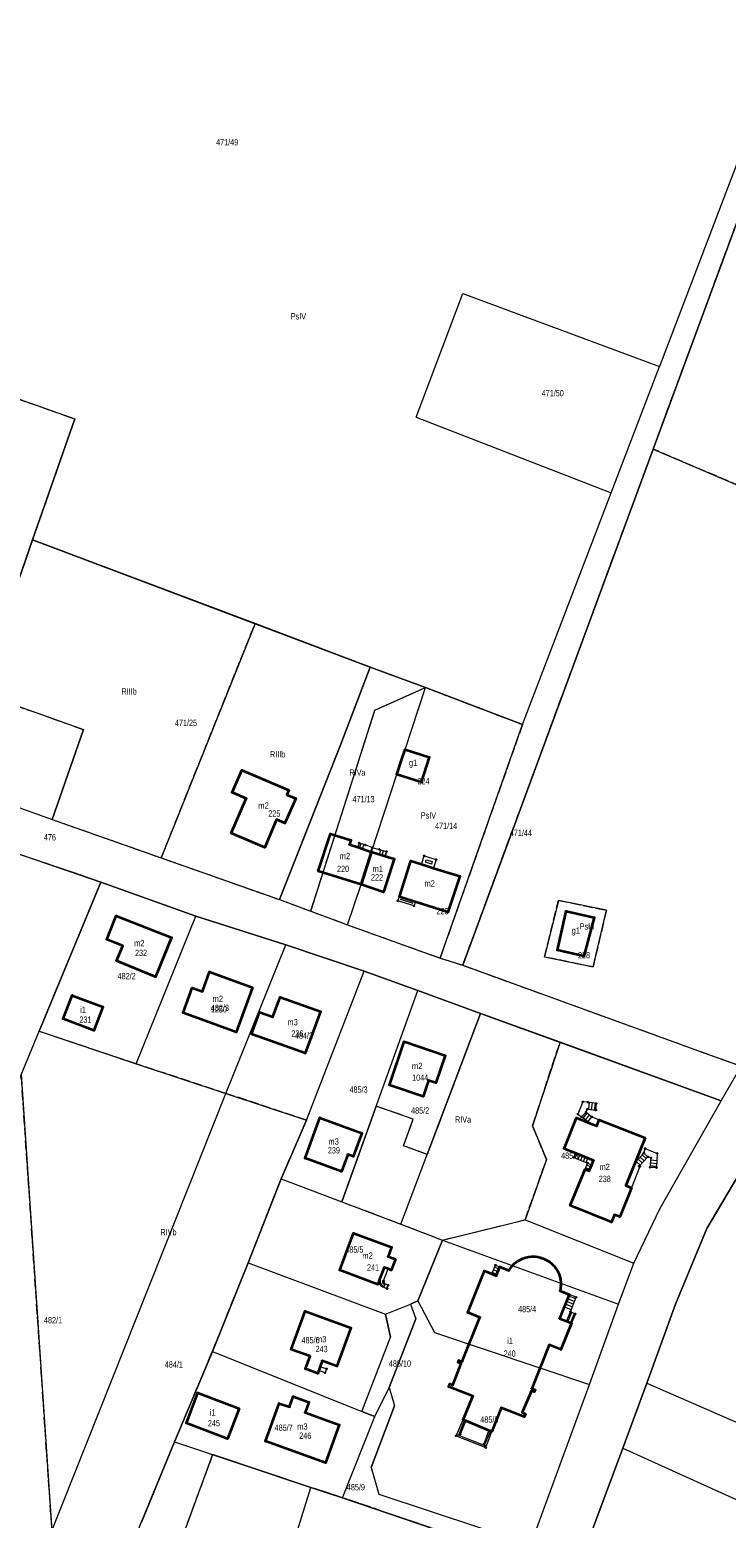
# Model space of a CAD drawing. Header units: metres. Extents: x 7496145 to 7500200, y 5498500 to 5502080.
# Tile 90 of 202: x 7497892 to 7498058, y 5500458 to 5500812. Entities that reach past the tile are written whole.
import ezdxf
from ezdxf.enums import TextEntityAlignment as Align

# ---------------------------------------------------------------- set-up
doc = ezdxf.new("R2010")
doc.units = ezdxf.units.M
doc.header["$MEASUREMENT"] = 0
for name, pattern in [('2.25_0.75', [3, 2.25, -0.75]), ('219-1000', [0]), ('egug-1000', [0])]:
    doc.linetypes.add(name, pattern=pattern)
doc.layers.get('0').update_dxf_attribs({"color": 2, "linetype": 'CONTINUOUS', "lineweight": 5})
for name, color, linetype in [('209-oznaczenie konturu klasyfikacyjnego', 7, 'CONTINUOUS'), ('211-numer działki ewidencyjnej', 7, 'CONTINUOUS'), ('217-kontur klasyfikacyjny', 7, 'CONTINUOUS'), ('218-kontur użytku gruntowego', 7, 'CONTINUOUS'), ('219-działka ewidencyjna', 7, 'CONTINUOUS'), ('312-budynek ewidencyjny', 7, 'CONTINUOUS'), ('312-oznaczenie budynku ewidencyjnego', 7, 'CONTINUOUS'), ('312-oznaczenie budynku ewidencyjnego-Atr117', 7, 'CONTINUOUS'), ('352-schody', 7, 'CONTINUOUS'), ('Punkt budynku', 7, 'CONTINUOUS'), ('taras', 7, 'CONTINUOUS'), ('wiatrołap', 7, 'CONTINUOUS')]:
    doc.layers.add(name, color=color, linetype=linetype)
doc.styles.get("Standard").update_dxf_attribs({"font": 'Working1250', "width": 0.75})

# ---------------------------------------------------------------- blocks, each defined once
blk = doc.blocks.new('PUNKTBUD')
at = {"color": 0}
blk.add_circle((0, 0), 0.09, dxfattribs=at)

msp = doc.modelspace()

# ---------------------------------------------------------------- linework, layer by layer
at = {"layer": '217-kontur klasyfikacyjny', "color": 3, "linetype": '2.25_0.75', "lineweight": 18, "flags": 128}
for points in [[(7498040.2, 5500712.43), (7498071, 5500795.83)], [(7497862.94, 5500733.5), (7497902.33, 5500719.63)], [(7497902.33, 5500719.63), (7497892.31, 5500690.86)], [(7497994.8, 5500589.52), (7498040.2, 5500712.43)], [(7498143.71, 5500668.3), (7498040.2, 5500712.43)], [(7497892.31, 5500690.86), (7497879.65, 5500654.48)], [(7497892.31, 5500690.86), (7497945.31, 5500670.87)], [(7497922.95, 5500615.09), (7497945.31, 5500670.87)], [(7497945.31, 5500670.87), (7497972.78, 5500660.51)], [(7497965.75, 5500642.15), (7497972.78, 5500660.51)], [(7497972.78, 5500660.51), (7497985.9, 5500655.66)], [(7497879.65, 5500654.48), (7497904.42, 5500645.63)], [(7497973.88, 5500650.29), (7497985.9, 5500655.66)], [(7497985.9, 5500655.66), (7498009.05, 5500646.83)], [(7497958.59, 5500602.39), (7497973.88, 5500650.29)], [(7497904.42, 5500645.63), (7497896.93, 5500624.26)], [(7498009.05, 5500646.83), (7497989.4, 5500591.24)], [(7497951.17, 5500605.14), (7497965.75, 5500642.15)], [(7497896.93, 5500624.26), (7497922.95, 5500615.09)], [(7497908.6, 5500609.33), (7497885.97, 5500617.03)], [(7497922.95, 5500615.09), (7497951.17, 5500605.14)], [(7497893.87, 5500573.82), (7497908.6, 5500609.33)], [(7497951.17, 5500605.14), (7497958.59, 5500602.39)], [(7498014.31, 5500591.5), (7498017.62, 5500604.96)], [(7498017.62, 5500604.96), (7498029.06, 5500602.61)], [(7497958.59, 5500602.39), (7497967.36, 5500599.14)], [(7498029.06, 5500602.61), (7498025.87, 5500589.12)], [(7497967.36, 5500599.14), (7497989.4, 5500591.24)], [(7497989.4, 5500591.24), (7497994.8, 5500589.52)], [(7497994.8, 5500589.52), (7498053.6, 5500568.22)], [(7498025.87, 5500589.12), (7498014.31, 5500591.5)], [(7497999.03, 5500578.04), (7497986.35, 5500544.48)], [(7498018, 5500571.17), (7497999.03, 5500578.04)], [(7497916.96, 5500566.06), (7497893.87, 5500573.82)], [(7498011.43, 5500551.3), (7498018, 5500571.17)], [(7498053.6, 5500568.22), (7498061.17, 5500565.51)], [(7497938.33, 5500559.02), (7497916.96, 5500566.06)], [(7497898.27, 5500434.75), (7497889.58, 5500563.48)], [(7497957.57, 5500552.65), (7497938.33, 5500559.02)], [(7497974.18, 5500555.97), (7497965.96, 5500533.22)], [(7497983.03, 5500552.88), (7497974.18, 5500555.97)], [(7497951.52, 5500538.67), (7497957.57, 5500552.65)], [(7497980.73, 5500546.53), (7497983.03, 5500552.88)], [(7498014.76, 5500543.27), (7498011.43, 5500551.3)], [(7497986.35, 5500544.48), (7497980.73, 5500546.53)], [(7498009.68, 5500528.89), (7498014.76, 5500543.27)], [(7497943.69, 5500518.66), (7497951.52, 5500538.67)], [(7497965.96, 5500533.22), (7497980.07, 5500527.88)], [(7497989.97, 5500524.06), (7498009.68, 5500528.89)], [(7497980.07, 5500527.88), (7497989.97, 5500524.06)], [(7497935.16, 5500497.58), (7497943.69, 5500518.66)], [(7497926.13, 5500476.01), (7497935.16, 5500497.58)], [(7497918.24, 5500456.91), (7497926.13, 5500476.01)], [(7497935.21, 5500472.99), (7497927.83, 5500452.98)], [(7497958.62, 5500465.2), (7497935.21, 5500472.99)], [(7497966.19, 5500462.74), (7497958.62, 5500465.2)], [(7498009.78, 5500447.84), (7497966.19, 5500462.74)]]:
    msp.add_lwpolyline(points, dxfattribs=at)
at = {"layer": '218-kontur użytku gruntowego', "color": 3, "linetype": 'egug-1000', "lineweight": 18, "flags": 128}
for points in [[(7498071, 5500795.83), (7498040.2, 5500712.43)], [(7497862.94, 5500733.5), (7497902.33, 5500719.63)], [(7497902.33, 5500719.63), (7497892.31, 5500690.86)], [(7498040.2, 5500712.43), (7497994.8, 5500589.52)], [(7498040.2, 5500712.43), (7498143.71, 5500668.3)], [(7497892.31, 5500690.86), (7497879.65, 5500654.48)], [(7497945.31, 5500670.87), (7497892.31, 5500690.86)], [(7497945.31, 5500670.87), (7497922.95, 5500615.09)], [(7497972.78, 5500660.51), (7497945.31, 5500670.87)], [(7497972.78, 5500660.51), (7497965.75, 5500642.15)], [(7497985.9, 5500655.66), (7497972.78, 5500660.51)], [(7497879.65, 5500654.48), (7497904.42, 5500645.63)], [(7497973.88, 5500650.29), (7497985.9, 5500655.66)], [(7498009.05, 5500646.83), (7497985.9, 5500655.66)], [(7497958.59, 5500602.39), (7497973.88, 5500650.29)], [(7497904.42, 5500645.63), (7497896.93, 5500624.26)], [(7497989.4, 5500591.24), (7498009.05, 5500646.83)], [(7497965.75, 5500642.15), (7497951.17, 5500605.14)], [(7497872.17, 5500633.15), (7497896.93, 5500624.26)], [(7497896.93, 5500624.26), (7497922.95, 5500615.09)], [(7497908.6, 5500609.33), (7497885.97, 5500617.03)], [(7497922.95, 5500615.09), (7497951.17, 5500605.14)], [(7497908.6, 5500609.33), (7497893.87, 5500573.82)], [(7497931.24, 5500601.24), (7497908.6, 5500609.33)], [(7497951.17, 5500605.14), (7497958.59, 5500602.39)], [(7498017.62, 5500604.96), (7498014.31, 5500591.5)], [(7498029.06, 5500602.61), (7498017.62, 5500604.96)], [(7497952.64, 5500594.39), (7497931.24, 5500601.24)], [(7497958.59, 5500602.39), (7497967.36, 5500599.14)], [(7498025.87, 5500589.12), (7498029.06, 5500602.61)], [(7497967.36, 5500599.14), (7497989.4, 5500591.24)], [(7497971.29, 5500588.11), (7497952.64, 5500594.39)], [(7497989.4, 5500591.24), (7497994.8, 5500589.52)], [(7497994.8, 5500589.52), (7498053.6, 5500568.22)], [(7498014.31, 5500591.5), (7498025.87, 5500589.12)], [(7497984.12, 5500583.5), (7497971.29, 5500588.11)], [(7497999.03, 5500578.04), (7497984.12, 5500583.5)], [(7497999.03, 5500578.04), (7497986.35, 5500544.48)], [(7498018, 5500571.17), (7497999.03, 5500578.04)], [(7497893.87, 5500573.82), (7497916.96, 5500566.06)], [(7498018, 5500571.17), (7498011.43, 5500551.3)], [(7498056.43, 5500557.24), (7498018, 5500571.17)], [(7498053.6, 5500568.22), (7498061.17, 5500565.51)], [(7497916.96, 5500566.06), (7497938.33, 5500559.02)], [(7497889.58, 5500563.48), (7497898.27, 5500434.75)], [(7497938.33, 5500559.02), (7497957.57, 5500552.65)], [(7498041.78, 5500531.54), (7498056.43, 5500557.24)], [(7497974.18, 5500555.97), (7497965.96, 5500533.22)], [(7497983.03, 5500552.88), (7497974.18, 5500555.97)], [(7497957.57, 5500552.65), (7497951.52, 5500538.67)], [(7497980.73, 5500546.53), (7497983.03, 5500552.88)], [(7498011.43, 5500551.3), (7498014.76, 5500543.27)], [(7497986.35, 5500544.48), (7497980.73, 5500546.53)], [(7498064.67, 5500546.54), (7498052.98, 5500526.85)], [(7498014.76, 5500543.27), (7498009.68, 5500528.89)], [(7497951.52, 5500538.67), (7497943.69, 5500518.66)], [(7497965.96, 5500533.22), (7497980.07, 5500527.88)], [(7497989.97, 5500524.06), (7498009.68, 5500528.89)], [(7498009.68, 5500528.89), (7498035.59, 5500518.57)], [(7498035.59, 5500518.57), (7498041.78, 5500531.54)], [(7497980.07, 5500527.88), (7497989.97, 5500524.06)], [(7498052.98, 5500526.85), (7498045.48, 5500508.8)], [(7497989.97, 5500524.06), (7497984.07, 5500509.63)], [(7497943.69, 5500518.66), (7497935.16, 5500497.58)], [(7498031.93, 5500508.82), (7498035.59, 5500518.57)], [(7497976.39, 5500506.44), (7497982.38, 5500508.78)], [(7497984.07, 5500509.63), (7497982.38, 5500508.78)], [(7497982.38, 5500508.78), (7497983.67, 5500505.34)], [(7498024.99, 5500489.72), (7498031.93, 5500508.82)], [(7498045.48, 5500508.8), (7498038.65, 5500490)], [(7497977.6, 5500500.99), (7497976.39, 5500506.44)], [(7497983.67, 5500505.34), (7497977.3, 5500488.94)], [(7497970.75, 5500483.29), (7497977.6, 5500500.99)], [(7497935.16, 5500497.58), (7497926.13, 5500476.01)], [(7498011.07, 5500451.55), (7498024.99, 5500489.72)], [(7498038.65, 5500490), (7498032.93, 5500474.49)], [(7497977.3, 5500488.94), (7497978.56, 5500484.57)], [(7497973.83, 5500482.08), (7497970.75, 5500483.29)], [(7497978.56, 5500484.57), (7497973.01, 5500469.96)], [(7497966.19, 5500462.74), (7497973.83, 5500482.08)], [(7497926.13, 5500476.01), (7497918.24, 5500456.91)], [(7497935.21, 5500472.99), (7497927.83, 5500452.98)], [(7497958.62, 5500465.2), (7497935.21, 5500472.99)], [(7498032.93, 5500474.49), (7498022.29, 5500446.05)], [(7497973.01, 5500469.96), (7497974.81, 5500463.57)], [(7497966.19, 5500462.74), (7497958.62, 5500465.2)], [(7498009.78, 5500447.84), (7497966.19, 5500462.74)], [(7497974.81, 5500463.57), (7498011.07, 5500451.55)]]:
    msp.add_lwpolyline(points, dxfattribs=at)
at = {"layer": '219-działka ewidencyjna', "color": 3, "linetype": '219-1000', "lineweight": 18, "flags": 128}
for points in [[(7498075.34, 5500820.23), (7498041.67, 5500732.13)], [(7498040.2, 5500712.43), (7498071, 5500795.83)], [(7497983.72, 5500720.06), (7497994.87, 5500749.45)], [(7497994.87, 5500749.45), (7498041.67, 5500732.13)], [(7497862.94, 5500733.5), (7497902.33, 5500719.63)], [(7498030.15, 5500702.03), (7498041.67, 5500732.13)], [(7497983.72, 5500720.06), (7498030.15, 5500702.03)], [(7497892.31, 5500690.86), (7497902.33, 5500719.63)], [(7497994.8, 5500589.52), (7498040.2, 5500712.43)], [(7498040.2, 5500712.43), (7498218.71, 5500636.33)], [(7498009.05, 5500646.83), (7498030.15, 5500702.03)], [(7497879.65, 5500654.48), (7497892.31, 5500690.86)], [(7497892.31, 5500690.86), (7497972.78, 5500660.51)], [(7497965.75, 5500642.15), (7497972.78, 5500660.51)], [(7497972.78, 5500660.51), (7497985.9, 5500655.66)], [(7497879.65, 5500654.48), (7497904.42, 5500645.63)], [(7497981.08, 5500640.91), (7497985.9, 5500655.66)], [(7497985.9, 5500655.66), (7498009.05, 5500646.83)], [(7497896.93, 5500624.26), (7497904.42, 5500645.63)], [(7497989.4, 5500591.24), (7498009.05, 5500646.83)], [(7497951.17, 5500605.14), (7497965.75, 5500642.15)], [(7497979.12, 5500634.96), (7497981.08, 5500640.91)], [(7497973.06, 5500616.5), (7497979.12, 5500634.96)], [(7497872.17, 5500633.15), (7497896.93, 5500624.26)], [(7497896.93, 5500624.26), (7497951.17, 5500605.14)], [(7497882.57, 5500618.19), (7497908.6, 5500609.33)], [(7497970.64, 5500608.72), (7497973.06, 5500616.5)], [(7497893.87, 5500573.82), (7497908.6, 5500609.33)], [(7497908.6, 5500609.33), (7497931.24, 5500601.24)], [(7497967.36, 5500599.14), (7497970.64, 5500608.72)], [(7497951.17, 5500605.14), (7497967.36, 5500599.14)], [(7497916.96, 5500566.06), (7497931.24, 5500601.24)], [(7497931.24, 5500601.24), (7497952.64, 5500594.39)], [(7497967.36, 5500599.14), (7497989.4, 5500591.24)], [(7497938.33, 5500559.02), (7497952.64, 5500594.39)], [(7497952.64, 5500594.39), (7497971.29, 5500588.11)], [(7497989.4, 5500591.24), (7497994.8, 5500589.52)], [(7497994.8, 5500589.52), (7498053.6, 5500568.22)], [(7497957.57, 5500552.65), (7497971.29, 5500588.11)], [(7497971.29, 5500588.11), (7497984.12, 5500583.5)], [(7497965.96, 5500533.22), (7497984.12, 5500583.5)], [(7497984.12, 5500583.5), (7497999.03, 5500578.04)], [(7497980.07, 5500527.88), (7497999.03, 5500578.04)], [(7497999.03, 5500578.04), (7498056.43, 5500557.24)], [(7497879.82, 5500539.93), (7497893.87, 5500573.82)], [(7497893.87, 5500573.82), (7497916.96, 5500566.06)], [(7498053.6, 5500568.22), (7498061.17, 5500565.51)], [(7497916.96, 5500566.06), (7497938.33, 5500559.02)], [(7498056.43, 5500557.24), (7498061.17, 5500565.51)], [(7497890.04, 5500437.7), (7497938.33, 5500559.02)], [(7497938.33, 5500559.02), (7497957.57, 5500552.65)], [(7498041.78, 5500531.54), (7498056.43, 5500557.24)], [(7497951.52, 5500538.67), (7497957.57, 5500552.65)], [(7498052.98, 5500526.85), (7498064.67, 5500546.54)], [(7497943.69, 5500518.66), (7497951.52, 5500538.67)], [(7497951.52, 5500538.67), (7497965.96, 5500533.22)], [(7497965.96, 5500533.22), (7497980.07, 5500527.88)], [(7498035.59, 5500518.57), (7498041.78, 5500531.54)], [(7497980.07, 5500527.88), (7497989.97, 5500524.06)], [(7498045.48, 5500508.8), (7498052.98, 5500526.85)], [(7497984.07, 5500509.63), (7497989.97, 5500524.06)], [(7497989.97, 5500524.06), (7498031.93, 5500508.82)], [(7497935.16, 5500497.58), (7497943.69, 5500518.66)], [(7497943.69, 5500518.66), (7497976.39, 5500506.44)], [(7498031.93, 5500508.82), (7498035.59, 5500518.57)], [(7497976.39, 5500506.44), (7497982.38, 5500508.78)], [(7497982.38, 5500508.78), (7497984.07, 5500509.63)], [(7497982.38, 5500508.78), (7497983.67, 5500505.34)], [(7497984.07, 5500509.63), (7497988.08, 5500502.04)], [(7498024.99, 5500489.72), (7498031.93, 5500508.82)], [(7498038.65, 5500490), (7498045.48, 5500508.8)], [(7497976.39, 5500506.44), (7497977.6, 5500500.99)], [(7497977.3, 5500488.94), (7497983.67, 5500505.34)], [(7497970.75, 5500483.29), (7497977.6, 5500500.99)], [(7497988.08, 5500502.04), (7498024.99, 5500489.72)], [(7497926.13, 5500476.01), (7497935.16, 5500497.58)], [(7497935.16, 5500497.58), (7497970.75, 5500483.29)], [(7498011.07, 5500451.55), (7498024.99, 5500489.72)], [(7498032.93, 5500474.49), (7498038.65, 5500490)], [(7498038.65, 5500490), (7498096.24, 5500464.96)], [(7497973.83, 5500482.08), (7497977.3, 5500488.94)], [(7497977.3, 5500488.94), (7497978.56, 5500484.57)], [(7497970.75, 5500483.29), (7497973.83, 5500482.08)], [(7497973.01, 5500469.96), (7497978.56, 5500484.57)], [(7497966.19, 5500462.74), (7497973.83, 5500482.08)], [(7497907.69, 5500431.37), (7497926.13, 5500476.01)], [(7497926.13, 5500476.01), (7497958.62, 5500465.2)], [(7498022.29, 5500446.05), (7498032.93, 5500474.49)], [(7498032.93, 5500474.49), (7498069.99, 5500457.76)], [(7497973.01, 5500469.96), (7497974.81, 5500463.57)], [(7497943.61, 5500416.83), (7497958.62, 5500465.2)], [(7497958.62, 5500465.2), (7497966.19, 5500462.74)], [(7497966.19, 5500462.74), (7498009.78, 5500447.84)], [(7497974.81, 5500463.57), (7498011.07, 5500451.55)]]:
    msp.add_lwpolyline(points, dxfattribs=at)
at = {"layer": '312-budynek ewidencyjny', "color": 7, "linetype": 'Continuous', "lineweight": 35, "flags": 128}
for points in [[(7497979.12, 5500634.96), (7497980.41, 5500638.87)], [(7497980.41, 5500638.87), (7497981.08, 5500640.91)], [(7497981.08, 5500640.91), (7497986.84, 5500639.05)], [(7497986.84, 5500639.05), (7497984.89, 5500633.08)], [(7497939.88, 5500630.63), (7497942.19, 5500636)], [(7497942.19, 5500636), (7497953.37, 5500631.19)], [(7497984.89, 5500633.08), (7497979.12, 5500634.96)], [(7497939.66, 5500621.01), (7497943.18, 5500629.21)], [(7497943.18, 5500629.21), (7497939.88, 5500630.63)], [(7497955, 5500629.26), (7497952.45, 5500623.34)], [(7497953.37, 5500631.19), (7497952.92, 5500630.14)], [(7497952.92, 5500630.14), (7497955, 5500629.26)], [(7497950.45, 5500624.2), (7497947.61, 5500617.59)], [(7497952.45, 5500623.34), (7497950.45, 5500624.2)], [(7497947.61, 5500617.59), (7497939.66, 5500621.01)], [(7497960.39, 5500611.96), (7497963.29, 5500620.84)], [(7497963.29, 5500620.84), (7497968.14, 5500619.3)], [(7497968.14, 5500619.3), (7497967.82, 5500618.29)], [(7497967.82, 5500618.29), (7497969.8, 5500617.62)], [(7497969.8, 5500617.62), (7497972.89, 5500616.56)], [(7497973.06, 5500616.5), (7497970.64, 5500608.72)], [(7497970.64, 5500608.72), (7497973.06, 5500616.5)], [(7497972.89, 5500616.56), (7497973.06, 5500616.5)], [(7497973.06, 5500616.5), (7497976.34, 5500615.5)], [(7497978.48, 5500614.84), (7497975.94, 5500606.95)], [(7497976.34, 5500615.5), (7497978.48, 5500614.84)], [(7497979.72, 5500605.85), (7497982.46, 5500614.36)], [(7497982.46, 5500614.36), (7497985, 5500613.57)], [(7497985, 5500613.57), (7497987.86, 5500612.67)], [(7497970.64, 5500608.72), (7497960.39, 5500611.96)], [(7497987.86, 5500612.67), (7497994.11, 5500610.72)], [(7497994.11, 5500610.72), (7497991.27, 5500602.15)], [(7497975.94, 5500606.95), (7497970.64, 5500608.72)], [(7497983.51, 5500604.64), (7497979.72, 5500605.85)], [(7497991.27, 5500602.15), (7497983.51, 5500604.64)], [(7497910.01, 5500595.67), (7497912.24, 5500601.29)], [(7497912.24, 5500601.29), (7497925.43, 5500596.14)], [(7498017.37, 5500593.1), (7498019.46, 5500602.42)], [(7498019.46, 5500602.42), (7498026.15, 5500600.92)], [(7498026.15, 5500600.92), (7498023.7, 5500591.68)], [(7497925.43, 5500596.14), (7497921.59, 5500586.76)], [(7497913.78, 5500594.12), (7497910.01, 5500595.67)], [(7497912.32, 5500590.55), (7497913.78, 5500594.12)], [(7498023.7, 5500591.68), (7498017.37, 5500593.1)], [(7497915.41, 5500589.28), (7497912.32, 5500590.55)], [(7497921.59, 5500586.76), (7497915.41, 5500589.28)], [(7497932.76, 5500583.25), (7497934.48, 5500587.96)], [(7497934.48, 5500587.96), (7497944.68, 5500584.24)], [(7497899.56, 5500576.75), (7497901.75, 5500582.35)], [(7497901.75, 5500582.35), (7497909.06, 5500579.6)], [(7497928.2, 5500578.21), (7497930.36, 5500584.12)], [(7497930.36, 5500584.12), (7497932.76, 5500583.25)], [(7497944.68, 5500584.24), (7497940.79, 5500573.61)], [(7497949.52, 5500577.21), (7497951.26, 5500581.93)], [(7497951.26, 5500581.93), (7497960.91, 5500578.5)], [(7497909.06, 5500579.6), (7497906.87, 5500574)], [(7497940.79, 5500573.61), (7497928.2, 5500578.21)], [(7497944.5, 5500573.13), (7497946.35, 5500578.38)], [(7497946.35, 5500578.38), (7497949.52, 5500577.21)], [(7497960.91, 5500578.5), (7497957.25, 5500568.55)], [(7497906.87, 5500574), (7497899.56, 5500576.75)], [(7497947.61, 5500572.01), (7497944.5, 5500573.13)], [(7497957.25, 5500568.55), (7497947.61, 5500572.01)], [(7497977.32, 5500560.98), (7497980.82, 5500571.33)], [(7497980.82, 5500571.33), (7497990.6, 5500568.03)], [(7497990.6, 5500568.03), (7497988.4, 5500561.51)], [(7497985.35, 5500558.27), (7497977.32, 5500560.98)], [(7497986.65, 5500562.1), (7497985.35, 5500558.27)], [(7497988.4, 5500561.51), (7497986.65, 5500562.1)], [(7497957.27, 5500543.55), (7497960.79, 5500553.22)], [(7497960.79, 5500553.22), (7497970.78, 5500549.57)], [(7498018.99, 5500545.84), (7498021.93, 5500553.16)], [(7498021.93, 5500553.16), (7498024.99, 5500551.95)], [(7498024.99, 5500551.95), (7498026.76, 5500551.25)], [(7498026.76, 5500551.25), (7498027.35, 5500552.73)], [(7498027.35, 5500552.73), (7498038.26, 5500548.41)], [(7497970.78, 5500549.57), (7497968.73, 5500543.98)], [(7498038.26, 5500548.41), (7498035.92, 5500542.57)], [(7497965.92, 5500540.4), (7497957.27, 5500543.55)], [(7497967.4, 5500544.47), (7497965.92, 5500540.4)], [(7497968.73, 5500543.98), (7497967.4, 5500544.47)], [(7498021.7, 5500544.75), (7498018.99, 5500545.84)], [(7498025.95, 5500543.04), (7498021.7, 5500544.75)], [(7498025.54, 5500542.03), (7498025.95, 5500543.04)], [(7498020.45, 5500532.32), (7498023.95, 5500540.93)], [(7498023.95, 5500540.93), (7498024.94, 5500540.53)], [(7498024.94, 5500540.53), (7498025.54, 5500542.03)], [(7498035.92, 5500542.57), (7498033.71, 5500537.04)], [(7498034.99, 5500536.53), (7498032.21, 5500529.59)], [(7498033.71, 5500537.04), (7498034.99, 5500536.53)], [(7498030.23, 5500528.35), (7498020.45, 5500532.32)], [(7498030.94, 5500530.1), (7498030.23, 5500528.35)], [(7498032.21, 5500529.59), (7498030.94, 5500530.1)], [(7497965.5, 5500516.9), (7497968.79, 5500525.73)], [(7497968.79, 5500525.73), (7497977.85, 5500522.38)], [(7497977.85, 5500522.38), (7497977.03, 5500520.18)], [(7497977.03, 5500520.18), (7497978.75, 5500519.55)], [(7497978.75, 5500519.55), (7497977.79, 5500516.9)], [(7498006.26, 5500517.51), (7498006.73, 5500518.07)], [(7498006.73, 5500518.07), (7498007.26, 5500518.58)], [(7498007.26, 5500518.58), (7498007.84, 5500519.02)], [(7498007.84, 5500519.02), (7498008.47, 5500519.4)], [(7498008.47, 5500519.4), (7498009.13, 5500519.7)], [(7498009.13, 5500519.7), (7498009.83, 5500519.93)], [(7498009.83, 5500519.93), (7498010.55, 5500520.08)], [(7498010.55, 5500520.08), (7498011.27, 5500520.16)], [(7498011.27, 5500520.16), (7498012.01, 5500520.15)], [(7498012.01, 5500520.15), (7498012.73, 5500520.06)], [(7498012.73, 5500520.06), (7498013.45, 5500519.89)], [(7498013.45, 5500519.89), (7498014.14, 5500519.65)], [(7498014.14, 5500519.65), (7498014.79, 5500519.33)], [(7498014.79, 5500519.33), (7498015.41, 5500518.94)], [(7498015.41, 5500518.94), (7498015.99, 5500518.48)], [(7498015.99, 5500518.48), (7498016.51, 5500517.96)], [(7498016.51, 5500517.96), (7498016.96, 5500517.39)], [(7497974.56, 5500513.53), (7497965.5, 5500516.9)], [(7497975.01, 5500514.75), (7497974.56, 5500513.53)], [(7497976.05, 5500517.56), (7497975.01, 5500514.75)], [(7497977.01, 5500517.2), (7497976.05, 5500517.56)], [(7497977.79, 5500516.9), (7497977.01, 5500517.2)], [(7497996.01, 5500506.81), (7498000, 5500516.76)], [(7498000, 5500516.76), (7498001.72, 5500516.01)], [(7498001.72, 5500516.01), (7498002.78, 5500515.55)], [(7498002.78, 5500515.55), (7498003.65, 5500517.72)], [(7498003.65, 5500517.72), (7498005.82, 5500516.85)], [(7498005.82, 5500516.85), (7498006.26, 5500517.51)], [(7498016.96, 5500517.39), (7498017.36, 5500516.78)], [(7498017.36, 5500516.78), (7498017.68, 5500516.12)], [(7498017.68, 5500516.12), (7498017.93, 5500515.43)], [(7498017.93, 5500515.43), (7498018.1, 5500514.72)], [(7498018.1, 5500514.72), (7498018.19, 5500513.99)], [(7498020.15, 5500511.14), (7498017.88, 5500505.44)], [(7498018.14, 5500512.53), (7498018.02, 5500511.99)], [(7498018.02, 5500511.99), (7498020.15, 5500511.14)], [(7498018.21, 5500513.26), (7498018.14, 5500512.53)], [(7498018.19, 5500513.99), (7498018.21, 5500513.26)], [(7497953.96, 5500498.02), (7497957.27, 5500507.14)], [(7497957.27, 5500507.14), (7497968.13, 5500503.19)], [(7497994.66, 5500495.14), (7497998.87, 5500505.66)], [(7497998.87, 5500505.66), (7497996.01, 5500506.81)], [(7498017.88, 5500505.44), (7498019.54, 5500504.75)], [(7498020.71, 5500504.27), (7498018.18, 5500497.99)], [(7498019.54, 5500504.75), (7498020.71, 5500504.27)], [(7497968.13, 5500503.19), (7497964.81, 5500494.07)], [(7497958.42, 5500496.4), (7497953.96, 5500498.02)], [(7498015.43, 5500499.1), (7498011.25, 5500488.73)], [(7498018.18, 5500497.99), (7498015.43, 5500499.1)], [(7497957.33, 5500493.39), (7497958.42, 5500496.4)], [(7497960.24, 5500492.33), (7497957.33, 5500493.39)], [(7497960.49, 5500493.04), (7497960.24, 5500492.33)], [(7497960.83, 5500493.98), (7497960.49, 5500493.04)], [(7497961.33, 5500495.34), (7497960.83, 5500493.98)], [(7497964.81, 5500494.07), (7497961.33, 5500495.34)], [(7497992.42, 5500489.55), (7497994.47, 5500494.66)], [(7497993.71, 5500494.96), (7497993.9, 5500495.44)], [(7497994.47, 5500494.66), (7497993.71, 5500494.96)], [(7497993.9, 5500495.44), (7497994.66, 5500495.14)], [(7497991.49, 5500489.15), (7497991.75, 5500489.81)], [(7497991.75, 5500489.81), (7497992.42, 5500489.55)], [(7497928.95, 5500480.49), (7497931.66, 5500487.7)], [(7497931.66, 5500487.7), (7497941.5, 5500483.99)], [(7497953.52, 5500484.37), (7497954.4, 5500486.83)], [(7497954.4, 5500486.83), (7497958.11, 5500485.51)], [(7497997.22, 5500486.95), (7497991.49, 5500489.15)], [(7497994.88, 5500481.3), (7497997.22, 5500486.95)], [(7498011.18, 5500488.21), (7498009, 5500482.99)], [(7498011.87, 5500487.92), (7498011.18, 5500488.21)], [(7498011.25, 5500488.73), (7498012.07, 5500488.4)], [(7498012.07, 5500488.4), (7498011.87, 5500487.92)], [(7497941.5, 5500483.99), (7497938.78, 5500476.79)], [(7497947.81, 5500476.16), (7497951.03, 5500485.2)], [(7497951.03, 5500485.2), (7497953.52, 5500484.37)], [(7497958.11, 5500485.51), (7497957.26, 5500483.01)], [(7497957.26, 5500483.01), (7497965.37, 5500480.1)], [(7498004, 5500484.17), (7498001.71, 5500478.47)], [(7498009.47, 5500482), (7498004, 5500484.17)], [(7498009, 5500482.99), (7498009.74, 5500482.68)], [(7498009.74, 5500482.68), (7498009.47, 5500482)], [(7497938.78, 5500476.79), (7497928.95, 5500480.49)], [(7497965.37, 5500480.1), (7497962.13, 5500471.04)], [(7497995.55, 5500481.02), (7497994.88, 5500481.3)], [(7498001.05, 5500478.74), (7497995.55, 5500481.02)], [(7497962.13, 5500471.04), (7497947.81, 5500476.16)], [(7498001.71, 5500478.47), (7498001.05, 5500478.74)]]:
    msp.add_lwpolyline(points, dxfattribs=at)
at = {"layer": '352-schody', "color": 7, "linetype": 'Continuous', "lineweight": 18, "flags": 128}
for points in [[(7497973.25, 5500617.59), (7497971.55, 5500618.16), (7497970.14, 5500618.63), (7497969.8, 5500617.62), (7497972.89, 5500616.56)], [(7497973.25, 5500617.59), (7497971.55, 5500618.16), (7497970.14, 5500618.63), (7497969.8, 5500617.62), (7497972.89, 5500616.56)], [(7497973.25, 5500617.59), (7497974.93, 5500617.12), (7497976.68, 5500616.63), (7497976.34, 5500615.5), (7497973.06, 5500616.5), (7497972.89, 5500616.56)], [(7497973.25, 5500617.59), (7497974.93, 5500617.12), (7497976.68, 5500616.63), (7497976.34, 5500615.5), (7497973.06, 5500616.5), (7497972.89, 5500616.56)], [(7498026.66, 5500556.6), (7498024.66, 5500556.88), (7498023.44, 5500557), (7498022.25, 5500554.09), (7498023.08, 5500553.44), (7498024.19, 5500554.53), (7498024.49, 5500555.25), (7498026.52, 5500555)], [(7498026.66, 5500556.6), (7498024.66, 5500556.88), (7498023.44, 5500557), (7498022.25, 5500554.09), (7498023.08, 5500553.44), (7498024.19, 5500554.53), (7498024.49, 5500555.25), (7498026.52, 5500555)], [(7498024.19, 5500554.53), (7498025.58, 5500553.44), (7498027.35, 5500552.73), (7498026.76, 5500551.25), (7498024.99, 5500551.95), (7498023.08, 5500553.44)], [(7498024.19, 5500554.53), (7498025.58, 5500553.44), (7498027.35, 5500552.73), (7498026.76, 5500551.25), (7498024.99, 5500551.95), (7498023.08, 5500553.44)], [(7498021.32, 5500543.78), (7498024.55, 5500542.42), (7498025.54, 5500542.03), (7498025.95, 5500543.04), (7498021.7, 5500544.75)], [(7498021.32, 5500543.78), (7498024.55, 5500542.42), (7498025.54, 5500542.03), (7498025.95, 5500543.04), (7498021.7, 5500544.75)], [(7498033.71, 5500537.04), (7498035.92, 5500542.57), (7498037.99, 5500544.79), (7498038.94, 5500543.89), (7498036.85, 5500541.69), (7498037.03, 5500541.62), (7498034.99, 5500536.53)], [(7498033.71, 5500537.04), (7498035.92, 5500542.57), (7498037.99, 5500544.79), (7498038.94, 5500543.89), (7498036.85, 5500541.69), (7498037.03, 5500541.62), (7498034.99, 5500536.53)], [(7498037.99, 5500544.79), (7498038.28, 5500545.89), (7498041.13, 5500544.73), (7498041.01, 5500541.33), (7498039.44, 5500541.39), (7498039.69, 5500543.64), (7498038.94, 5500543.89)], [(7498037.99, 5500544.79), (7498038.28, 5500545.89), (7498041.13, 5500544.73), (7498041.01, 5500541.33), (7498039.44, 5500541.39), (7498039.69, 5500543.64), (7498038.94, 5500543.89)], [(7498023.95, 5500540.93), (7498024.55, 5500542.42), (7498025.54, 5500542.03), (7498024.94, 5500540.53)], [(7498023.95, 5500540.93), (7498024.55, 5500542.42), (7498025.54, 5500542.03), (7498024.94, 5500540.53)], [(7498001.72, 5500516.01), (7498002.64, 5500518.12), (7498003.65, 5500517.72), (7498002.78, 5500515.55)], [(7498001.72, 5500516.01), (7498002.64, 5500518.12), (7498003.65, 5500517.72), (7498002.78, 5500515.55)], [(7497976.05, 5500517.56), (7497975.01, 5500514.75), (7497974.98, 5500514.51), (7497974.99, 5500514.27), (7497975.03, 5500514.03), (7497975.1, 5500513.8), (7497975.21, 5500513.58), (7497975.35, 5500513.38), (7497975.51, 5500513.2), (7497975.7, 5500513.05), (7497976.82, 5500512.5), (7497977.07, 5500513.32), (7497976.04, 5500513.73), (7497975.99, 5500513.8), (7497975.95, 5500513.88), (7497975.9, 5500514.04), (7497975.89, 5500514.13), (7497975.89, 5500514.21), (7497975.91, 5500514.38), (7497977.01, 5500517.2)], [(7497976.05, 5500517.56), (7497975.01, 5500514.75), (7497974.98, 5500514.51), (7497974.99, 5500514.27), (7497975.03, 5500514.03), (7497975.1, 5500513.8), (7497975.21, 5500513.58), (7497975.35, 5500513.38), (7497975.51, 5500513.2), (7497975.7, 5500513.05), (7497976.82, 5500512.5), (7497977.07, 5500513.32), (7497976.04, 5500513.73), (7497975.99, 5500513.8), (7497975.95, 5500513.88), (7497975.9, 5500514.04), (7497975.89, 5500514.13), (7497975.89, 5500514.21), (7497975.91, 5500514.38), (7497977.01, 5500517.2)], [(7498020.15, 5500511.14), (7498017.88, 5500505.44), (7498019.54, 5500504.75), (7498020.47, 5500507.03), (7498021.85, 5500510.46)], [(7498020.15, 5500511.14), (7498017.88, 5500505.44), (7498019.54, 5500504.75), (7498020.47, 5500507.03), (7498021.85, 5500510.46)], [(7498020.47, 5500507.03), (7498021.65, 5500506.54), (7498020.71, 5500504.27), (7498019.54, 5500504.75)], [(7498020.47, 5500507.03), (7498021.65, 5500506.54), (7498020.71, 5500504.27), (7498019.54, 5500504.75)], [(7497960.83, 5500493.98), (7497962.33, 5500493.43), (7497962, 5500492.49), (7497960.49, 5500493.04)], [(7497960.83, 5500493.98), (7497962.33, 5500493.43), (7497962, 5500492.49), (7497960.49, 5500493.04)], [(7497993.26, 5500477.45), (7497994.88, 5500481.3), (7497995.55, 5500481.02), (7497994.21, 5500477.85)], [(7497993.26, 5500477.45), (7497994.88, 5500481.3), (7497995.55, 5500481.02), (7497994.21, 5500477.85)], [(7498001.05, 5500478.74), (7497995.55, 5500481.02), (7497994.21, 5500477.85), (7497993.26, 5500477.45), (7498000.32, 5500474.65), (7497999.9, 5500475.6)], [(7498001.05, 5500478.74), (7497995.55, 5500481.02), (7497994.21, 5500477.85), (7497993.26, 5500477.45), (7498000.32, 5500474.65), (7497999.9, 5500475.6)], [(7498001.71, 5500478.47), (7498001.05, 5500478.74), (7497999.9, 5500475.6), (7498000.32, 5500474.65)], [(7498001.71, 5500478.47), (7498001.05, 5500478.74), (7497999.9, 5500475.6), (7498000.32, 5500474.65)]]:
    msp.add_lwpolyline(points, close=True, dxfattribs=at)
for points in [[(7497970.55, 5500618.49), (7497970.22, 5500617.48)], [(7497971.22, 5500618.27), (7497970.88, 5500617.25)], [(7497974.96, 5500615.92), (7497975.27, 5500617.03)], [(7497975.63, 5500615.72), (7497975.94, 5500616.84)], [(7497976.3, 5500615.51), (7497976.62, 5500616.65)], [(7498024.84, 5500555.21), (7498025.04, 5500556.83)], [(7498023.51, 5500553.1), (7498024.46, 5500554.31)], [(7498024.07, 5500552.67), (7498025.02, 5500553.88)], [(7498024.62, 5500552.24), (7498025.57, 5500553.45)], [(7498025.53, 5500555.12), (7498025.73, 5500556.73)], [(7498026.23, 5500555.04), (7498026.42, 5500556.63)], [(7498021.64, 5500543.64), (7498022.05, 5500544.61)], [(7498022.29, 5500543.37), (7498022.7, 5500544.35)], [(7498022.93, 5500543.1), (7498023.35, 5500544.09)], [(7498023.58, 5500542.83), (7498024, 5500543.83)], [(7498024.22, 5500542.56), (7498024.65, 5500543.56)], [(7498037.1, 5500541.95), (7498036.16, 5500542.83)], [(7498037.58, 5500542.46), (7498036.64, 5500543.34)], [(7498038.06, 5500542.97), (7498037.11, 5500543.85)], [(7498038.54, 5500543.47), (7498037.59, 5500544.36)], [(7498041.07, 5500542.97), (7498039.63, 5500543.13)], [(7498025.07, 5500540.86), (7498024.08, 5500541.25)], [(7498025.33, 5500541.51), (7498024.34, 5500541.9)], [(7498041.02, 5500541.57), (7498039.48, 5500541.74)], [(7498041.04, 5500542.27), (7498039.56, 5500542.43)], [(7498002.91, 5500515.87), (7498001.86, 5500516.33)], [(7498003.17, 5500516.52), (7498002.14, 5500516.97)], [(7498003.43, 5500517.17), (7498002.42, 5500517.61)], [(7497976.01, 5500512.9), (7497976.36, 5500513.6)], [(7497976.64, 5500512.59), (7497977.01, 5500513.34)], [(7498020.02, 5500510.82), (7498021.72, 5500510.13)], [(7498018.99, 5500508.22), (7498020.67, 5500507.54)], [(7498019.25, 5500508.87), (7498020.94, 5500508.19)], [(7498019.5, 5500509.52), (7498021.2, 5500508.84)], [(7498019.76, 5500510.17), (7498021.46, 5500509.49)], [(7498019.85, 5500504.62), (7498020.79, 5500506.9)], [(7498020.5, 5500504.36), (7498021.44, 5500506.63)], [(7497995.23, 5500481.16), (7497993.77, 5500477.66)], [(7498000.12, 5500475.1), (7497993.72, 5500477.64)], [(7498001.39, 5500478.6), (7498000.03, 5500475.3)]]:
    msp.add_lwpolyline(points, dxfattribs=at)
at = {"layer": 'taras', "color": 0, "lineweight": 18}
for p, q in [((7497979.36, 5500604.86), (7497979.72, 5500605.85)), ((7497983.2, 5500603.67), (7497979.36, 5500604.86)), ((7497979.72, 5500605.85), (7497983.51, 5500604.64)), ((7497980.01, 5500605.18), (7497980.03, 5500605.23)), ((7497982.87, 5500604.29), (7497980.01, 5500605.18)), ((7497980.03, 5500605.23), (7497982.88, 5500604.32)), ((7497982.88, 5500604.32), (7497982.87, 5500604.29)), ((7497983.51, 5500604.64), (7497983.2, 5500603.67))]:
    msp.add_line(p, q, dxfattribs=at)
at = {"layer": 'wiatrołap', "color": 0, "linetype": 'CONTINUOUS', "lineweight": 18}
for p, q in [((7497985, 5500613.57), (7497985.64, 5500615.6)), ((7497987.86, 5500612.67), (7497985, 5500613.57)), ((7497985.64, 5500615.6), (7497988.49, 5500614.68)), ((7497985.94, 5500614.06), (7497986.13, 5500614.65)), ((7497987.37, 5500613.61), (7497985.94, 5500614.06)), ((7497986.13, 5500614.65), (7497987.55, 5500614.19)), ((7497987.55, 5500614.19), (7497987.37, 5500613.61)), ((7497988.49, 5500614.68), (7497987.86, 5500612.67))]:
    msp.add_line(p, q, dxfattribs=at)

# ---------------------------------------------------------------- block references
at = {"layer": 'Punkt budynku', "color": 5, "linetype": 'Continuous', "lineweight": 13}
for p in [(7497980.41, 5500638.87), (7497981.08, 5500640.91), (7497986.84, 5500639.05), (7497942.19, 5500636), (7497979.12, 5500634.96), (7497953.37, 5500631.19), (7497984.89, 5500633.08), (7497939.88, 5500630.63), (7497943.18, 5500629.21), (7497952.92, 5500630.14), (7497955, 5500629.26), (7497950.45, 5500624.2), (7497939.66, 5500621.01), (7497952.45, 5500623.34), (7497963.29, 5500620.84), (7497947.61, 5500617.59), (7497967.82, 5500618.29), (7497968.14, 5500619.3), (7497969.8, 5500617.62), (7497970.14, 5500618.63), (7497971.55, 5500618.16), (7497973.25, 5500617.59), (7497974.93, 5500617.12), (7497972.89, 5500616.56), (7497973.06, 5500616.5), (7497976.34, 5500615.5), (7497976.68, 5500616.63), (7497978.48, 5500614.84), (7497982.46, 5500614.36), (7497985, 5500613.57), (7497985.64, 5500615.6), (7497988.49, 5500614.68), (7497960.39, 5500611.96), (7497987.86, 5500612.67), (7497994.11, 5500610.72), (7497970.64, 5500608.72), (7497975.94, 5500606.95), (7497979.36, 5500604.86), (7497979.72, 5500605.85), (7497983.2, 5500603.67), (7497983.51, 5500604.64), (7497912.24, 5500601.29), (7497991.27, 5500602.15), (7498019.46, 5500602.42), (7498026.15, 5500600.92), (7497910.01, 5500595.67), (7497925.43, 5500596.14), (7497913.78, 5500594.12), (7498017.37, 5500593.1), (7497912.32, 5500590.55), (7497915.41, 5500589.28), (7498023.7, 5500591.68), (7497921.59, 5500586.76), (7497934.48, 5500587.96), (7497901.75, 5500582.35), (7497930.36, 5500584.12), (7497932.76, 5500583.25), (7497944.68, 5500584.24), (7497951.26, 5500581.93), (7497909.06, 5500579.6), (7497928.2, 5500578.21), (7497946.35, 5500578.38), (7497960.91, 5500578.5), (7497899.56, 5500576.75), (7497949.52, 5500577.21), (7497906.87, 5500574), (7497940.79, 5500573.61), (7497944.5, 5500573.13), (7497947.61, 5500572.01), (7497980.82, 5500571.33), (7497957.25, 5500568.55), (7497990.6, 5500568.03), (7497977.32, 5500560.98), (7497986.65, 5500562.1), (7497988.4, 5500561.51), (7497985.35, 5500558.27), (7498023.44, 5500557), (7498024.66, 5500556.88), (7497960.79, 5500553.22), (7498021.93, 5500553.16), (7498022.25, 5500554.09), (7498023.08, 5500553.44), (7498024.19, 5500554.53), (7498024.49, 5500555.25), (7498025.58, 5500553.44), (7498026.52, 5500555), (7498026.66, 5500556.6), (7498024.99, 5500551.95), (7498026.76, 5500551.25), (7498027.35, 5500552.73), (7497970.78, 5500549.57), (7498038.26, 5500548.41), (7497957.27, 5500543.55), (7497967.4, 5500544.47), (7497968.73, 5500543.98), (7498018.99, 5500545.84), (7498021.32, 5500543.78), (7498021.7, 5500544.75), (7498025.95, 5500543.04), (7498035.92, 5500542.57), (7498037.99, 5500544.79), (7498038.28, 5500545.89), (7498038.94, 5500543.89), (7498039.69, 5500543.64), (7498041.13, 5500544.73), (7497965.92, 5500540.4), (7498023.95, 5500540.93), (7498024.55, 5500542.42), (7498024.94, 5500540.53), (7498025.54, 5500542.03), (7498036.85, 5500541.69), (7498037.03, 5500541.62), (7498039.44, 5500541.39), (7498041.01, 5500541.33), (7498033.71, 5500537.04), (7498034.99, 5500536.53), (7498020.45, 5500532.32), (7498030.23, 5500528.35), (7498030.94, 5500530.1), (7498032.21, 5500529.59), (7497968.79, 5500525.73), (7497977.85, 5500522.38), (7497977.03, 5500520.18), (7497978.75, 5500519.55), (7498002.64, 5500518.12), (7498003.65, 5500517.72), (7498006.73, 5500518.07), (7498007.26, 5500518.58), (7498007.84, 5500519.02), (7498008.47, 5500519.4), (7498009.13, 5500519.7), (7498009.83, 5500519.93), (7498010.55, 5500520.08), (7498011.27, 5500520.16), (7498012.01, 5500520.15), (7498012.73, 5500520.06), (7498013.45, 5500519.89), (7498014.14, 5500519.65), (7498014.79, 5500519.33), (7498015.41, 5500518.94), (7498015.99, 5500518.48), (7498016.51, 5500517.96), (7497965.5, 5500516.9), (7497974.98, 5500514.51), (7497974.99, 5500514.27), (7497975.01, 5500514.75), (7497975.89, 5500514.21), (7497975.91, 5500514.38), (7497976.05, 5500517.56), (7497977.01, 5500517.2), (7497977.79, 5500516.9), (7498000, 5500516.76), (7498001.72, 5500516.01), (7498002.78, 5500515.55), (7498005.82, 5500516.85), (7498006.26, 5500517.51), (7498016.96, 5500517.39), (7498017.36, 5500516.78), (7498017.68, 5500516.12), (7498017.93, 5500515.43), (7498018.1, 5500514.72), (7497974.56, 5500513.53), (7497975.03, 5500514.03), (7497975.1, 5500513.8), (7497975.21, 5500513.58), (7497975.35, 5500513.38), (7497975.51, 5500513.2), (7497975.7, 5500513.05), (7497975.89, 5500514.13), (7497975.9, 5500514.04), (7497975.95, 5500513.88), (7497975.99, 5500513.8), (7497976.04, 5500513.73), (7497976.82, 5500512.5), (7497977.07, 5500513.32), (7498018.02, 5500511.99), (7498018.14, 5500512.53), (7498018.19, 5500513.99), (7498018.21, 5500513.26), (7498020.15, 5500511.14), (7497957.27, 5500507.14), (7498021.85, 5500510.46), (7497996.01, 5500506.81), (7497998.87, 5500505.66), (7498017.88, 5500505.44), (7498019.54, 5500504.75), (7498020.47, 5500507.03), (7498020.71, 5500504.27), (7498021.65, 5500506.54), (7497968.13, 5500503.19), (7497953.96, 5500498.02), (7498015.43, 5500499.1), (7498018.18, 5500497.99), (7497957.33, 5500493.39), (7497958.42, 5500496.4), (7497960.49, 5500493.04), (7497960.83, 5500493.98), (7497961.33, 5500495.34), (7497962.33, 5500493.43), (7497964.81, 5500494.07), (7497993.71, 5500494.96), (7497993.9, 5500495.44), (7497994.47, 5500494.66), (7497994.66, 5500495.14), (7497960.24, 5500492.33), (7497962, 5500492.49), (7497991.75, 5500489.81), (7497992.42, 5500489.55), (7497931.66, 5500487.7), (7497954.4, 5500486.83), (7497991.49, 5500489.15), (7497997.22, 5500486.95), (7498011.18, 5500488.21), (7498011.25, 5500488.73), (7498011.87, 5500487.92), (7498012.07, 5500488.4), (7497941.5, 5500483.99), (7497951.03, 5500485.2), (7497953.52, 5500484.37), (7497957.26, 5500483.01), (7497958.11, 5500485.51), (7498004, 5500484.17), (7498009, 5500482.99), (7498009.74, 5500482.68), (7497928.95, 5500480.49), (7497965.37, 5500480.1), (7497994.88, 5500481.3), (7497995.55, 5500481.02), (7498001.05, 5500478.74), (7498009.47, 5500482), (7497938.78, 5500476.79), (7497947.81, 5500476.16), (7497993.26, 5500477.45), (7497994.21, 5500477.85), (7497999.9, 5500475.6), (7498001.71, 5500478.47), (7498000.32, 5500474.65), (7497962.13, 5500471.04)]:
    msp.add_blockref('PUNKTBUD', p, dxfattribs=at)

# ---------------------------------------------------------------- texts
at = {"layer": '209-oznaczenie konturu klasyfikacyjnego', "color": 3, "linetype": 'Continuous', "lineweight": 18, "width": 0.79}
for s, p in [('PsIV', (7497953.84, 5500743.3)), ('RIIIb', (7497913.48, 5500653.98)), ('RIIIb', (7497948.87, 5500639.01)), ('RIVa', (7497967.8, 5500634.65)), ('PsIV', (7497984.82, 5500624.45)), ('PsIII', (7498022.69, 5500598.04)), ('RIVa', (7497992.98, 5500552.05)), ('RIVb', (7497922.77, 5500525.2))]:
    msp.add_text(s, height=1.5, dxfattribs=at).set_placement(p)
at = {"layer": '211-numer działki ewidencyjnej', "color": 3, "linetype": 'Continuous', "lineweight": 18, "width": 0.79}
for s, p in [('471/49', (7497936.03, 5500786.24)), ('471/50', (7498013.63, 5500726.51)), ('471/25', (7497926.22, 5500648)), ('471/13', (7497968.54, 5500629.83)), ('476', (7497894.99, 5500620.74)), ('471/14', (7497988.21, 5500623.45)), ('471/44', (7498006.03, 5500621.78)), ('482/2', (7497912.56, 5500587.7)), ('482/3', (7497934.8, 5500580.13)), ('484/2', (7497954.81, 5500573.52)), ('485/3', (7497967.82, 5500560.67)), ('485/2', (7497982.5, 5500555.69)), ('485/5', (7497966.83, 5500522.56)), ('482/1', (7497895.01, 5500505.76)), ('485/6', (7497956.38, 5500500.98)), ('484/1', (7497923.81, 5500495.2)), ('485/10', (7497977.21, 5500495.43)), ('485/7', (7497949.98, 5500480.16))]:
    msp.add_text(s, height=1.5, dxfattribs=at).set_placement(p, align=Align.TOP_LEFT)
for s, p in [('485/1', (7498018.25, 5500543.43)), ('485/4', (7498008, 5500506.89)), ('485/8', (7497999, 5500480.59)), ('485/9', (7497967.19, 5500464.47))]:
    msp.add_text(s, height=1.5, dxfattribs=at).set_placement(p)
at = {"layer": '312-oznaczenie budynku ewidencyjnego', "color": 7, "linetype": 'Continuous', "lineweight": 18, "width": 0.79}
for s, p in [('224', (7497984.03, 5500634.08)), ('225', (7497948.47, 5500626.4)), ('220', (7497964.85, 5500613.23)), ('222', (7497972.95, 5500611.19)), ('223', (7497988.53, 5500603.15)), ('232', (7497916.71, 5500593.21)), ('228', (7498022.28, 5500592.68)), ('1250', (7497934.78, 5500579.78)), ('231', (7497903.46, 5500577.33)), ('236', (7497953.97, 5500574.02)), ('1044', (7497982.75, 5500563.5)), ('239', (7497962.67, 5500546.2)), ('238', (7498027.21, 5500539.4)), ('241', (7497971.99, 5500518.31)), ('243', (7497959.74, 5500498.89)), ('240', (7498004.56, 5500497.81)), ('245', (7497934.08, 5500481.23)), ('246', (7497955.86, 5500478.25))]:
    msp.add_text(s, height=1.5, dxfattribs=at).set_placement(p, align=Align.TOP_LEFT)
at = {"layer": '312-oznaczenie budynku ewidencyjnego-Atr117', "color": 7, "width": 0.9}
for s, p in [('g1', (7497982.98, 5500637)), ('m2', (7497947.33, 5500626.8)), ('m2', (7497966.73, 5500614.78)), ('m1', (7497974.56, 5500611.73)), ('m2', (7497986.92, 5500608.26)), ('g1', (7498021.76, 5500597.05)), ('m2', (7497917.72, 5500594.03)), ('m2', (7497936.44, 5500580.79)), ('i1', (7497904.31, 5500578.18)), ('m3', (7497954.26, 5500575.24)), ('m2', (7497983.96, 5500564.8)), ('m3', (7497964.03, 5500546.81)), ('m2', (7498028.63, 5500540.76)), ('m2', (7497972.13, 5500519.63)), ('m3', (7497961.05, 5500499.74)), ('i1', (7498006.1, 5500499.32)), ('i1', (7497935.23, 5500482.25)), ('m3', (7497956.59, 5500478.94))]:
    msp.add_text(s, height=1.5, dxfattribs=at).set_placement(p, align=Align.CENTER)

doc.saveas('drawing.dxf')
